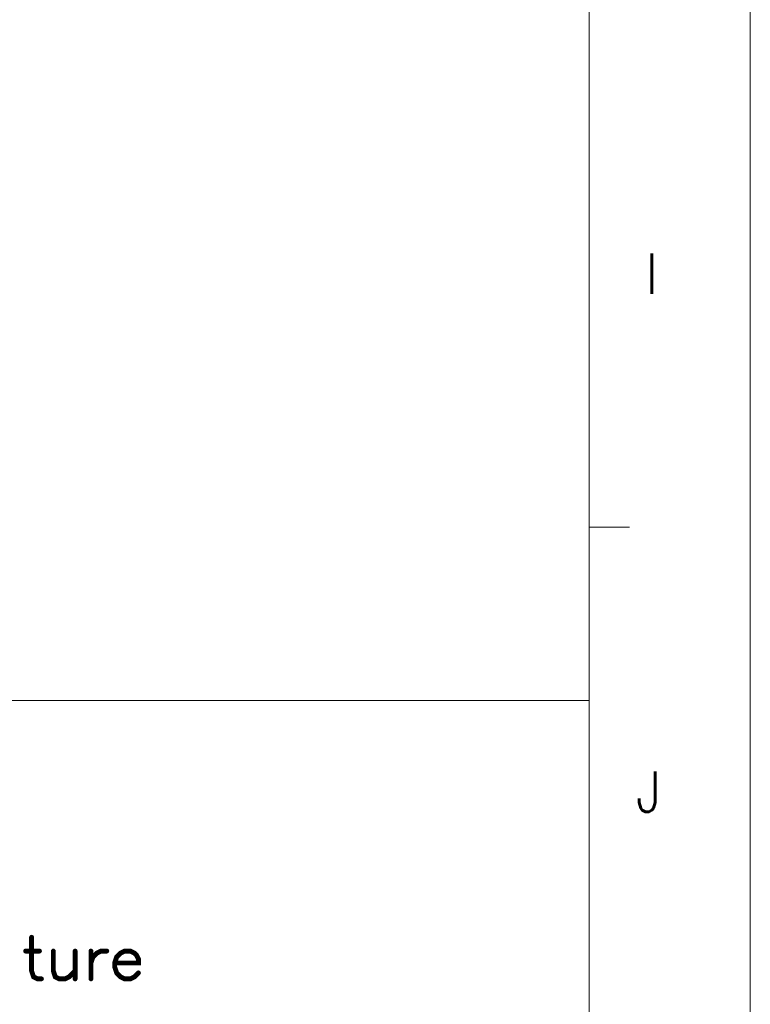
# Model space of a CAD drawing. Header units: millimetres. Extents: x 4497 to 11741, y 5958 to 12619.
# Tile 176 of 256: x 6541 to 6708, y 9067 to 9292. Entities that reach past the tile are written whole.
import ezdxf
from ezdxf.enums import TextEntityAlignment as Align

# ---------------------------------------------------------------- set-up
doc = ezdxf.new("R2010")
doc.units = ezdxf.units.MM
doc.header["$LTSCALE"] = 0.8
doc.layers.get('0').update_dxf_attribs({"linetype": 'CONTINUOUS', "lineweight": 0})
doc.styles.get("Standard").update_dxf_attribs({"font": 'romans.shx', "width": 0.8, "oblique": 5, "bigfont": 'whgtxt.shx'})

# ---------------------------------------------------------------- blocks, each defined once
blk = doc.blocks.new('SMOOTH_0$064516')
at = {"const_width": 0.0323}
blk.add_lwpolyline([(-0.016, 0, 1), (0.016, 0, 1)], format="xyb", close=True, dxfattribs=at)
blk = doc.blocks.new('logo')
at = {"color": 7, "const_width": 0.859}
for points in [[(-3389.85, 5311.97), (-3389.85, 5306.03), (-3389.5, 5304.99), (-3388.8, 5304.64), (-3388.11, 5304.64)], [(-3390.9, 5309.53), (-3388.46, 5309.53)], [(-3386.01, 5309.53), (-3386.01, 5306.03), (-3385.67, 5304.99), (-3384.96, 5304.64), (-3383.92, 5304.64), (-3383.22, 5304.99), (-3382.17, 5306.03)], [(-3382.17, 5309.53), (-3382.17, 5304.64)], [(-3379.38, 5307.43), (-3379.04, 5308.48), (-3378.34, 5309.17), (-3377.64, 5309.53), (-3376.59, 5309.53)], [(-3379.38, 5309.53), (-3379.38, 5304.64)], [(-3375.2, 5307.43), (-3371.01, 5307.43), (-3371.01, 5308.13), (-3371.36, 5308.82), (-3371.71, 5309.17), (-3372.41, 5309.53), (-3373.46, 5309.53), (-3374.15, 5309.17), (-3374.85, 5308.48), (-3375.2, 5307.43), (-3375.2, 5306.74), (-3374.85, 5305.69), (-3374.15, 5304.99), (-3373.46, 5304.64), (-3372.41, 5304.64), (-3371.71, 5304.99), (-3371.01, 5305.69)]]:
    blk.add_lwpolyline(points, dxfattribs=at)
at = {"color": 7, "xscale": 13.31, "yscale": 13.31, "zscale": 13.31}
for p in [(-3389.85, 5311.97), (-3390.9, 5309.53), (-3388.46, 5309.53), (-3386.01, 5309.53), (-3382.17, 5309.53), (-3379.38, 5309.53), (-3377.64, 5309.53), (-3376.59, 5309.53), (-3373.46, 5309.53), (-3372.41, 5309.53), (-3379.04, 5308.48), (-3378.34, 5309.17), (-3374.85, 5308.48), (-3374.15, 5309.17), (-3371.71, 5309.17), (-3371.36, 5308.82), (-3371.01, 5308.13), (-3389.85, 5306.03), (-3386.01, 5306.03), (-3382.17, 5306.03), (-3379.38, 5307.43), (-3375.2, 5307.43), (-3375.2, 5307.43), (-3375.2, 5306.74), (-3371.01, 5307.43), (-3389.5, 5304.99), (-3388.8, 5304.64), (-3388.11, 5304.64), (-3385.67, 5304.99), (-3384.96, 5304.64), (-3383.92, 5304.64), (-3383.22, 5304.99), (-3382.17, 5304.64), (-3379.38, 5304.64), (-3374.85, 5305.69), (-3374.15, 5304.99), (-3373.46, 5304.64), (-3372.41, 5304.64), (-3371.71, 5304.99), (-3371.01, 5305.69)]:
    blk.add_blockref('SMOOTH_0$064516', p, dxfattribs=at)

msp = doc.modelspace()

# ---------------------------------------------------------------- linework, layer by layer
for p, q in [((6707.863, 10318.607), (6707.863, 8770.898)), ((6671.057, 8807.705), (6671.057, 10281.801)), ((6671.057, 9176.229), (6680.259, 9176.229)), ((6276.308, 9136.662), (6671.057, 9136.662)), ((6671.057, 8807.705), (6671.057, 9136.662))]:
    msp.add_line(p, q)

# ---------------------------------------------------------------- block references
at = {"xscale": 1.296000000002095, "yscale": 1.295999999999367, "zscale": 1.295999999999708}
msp.add_blockref('logo', (10936.884, 2198.249), dxfattribs=at)

# ---------------------------------------------------------------- texts
at = {"width": 0.933333}
for s, p in [('I', (6685.329, 9234.121)), ('J', (6684.657, 9115.785))]:
    msp.add_text(s, height=9.202, dxfattribs=at).set_placement(p, align=Align.MIDDLE_CENTER)

doc.saveas('drawing.dxf')
